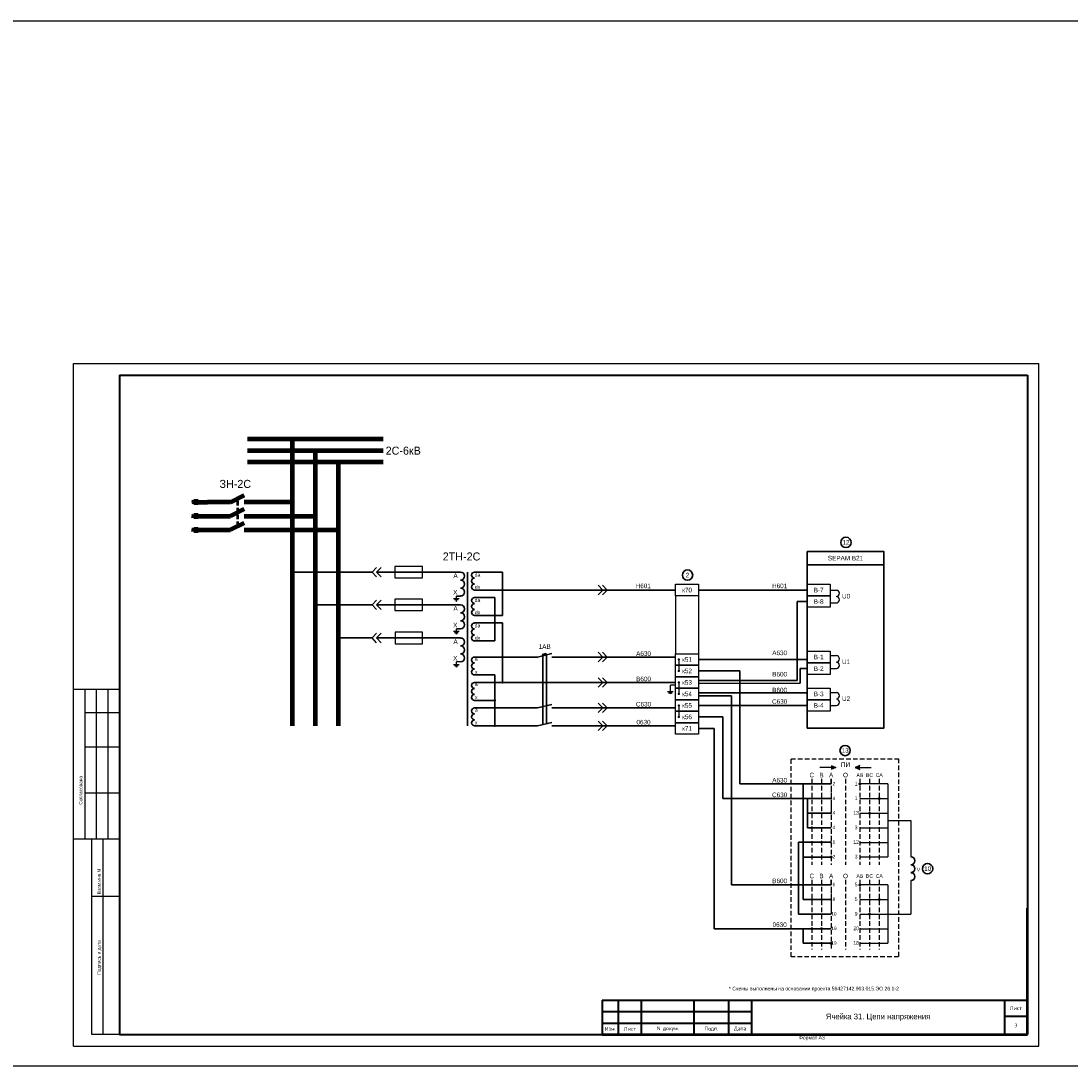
# Model space of a CAD drawing. Header units: millimetres. Extents: x 4897 to 12009, y -3017 to 2708.
# Tile 3 of 86: x 6034 to 6491, y -2478 to -2023. Entities that reach past the tile are written whole.
import ezdxf

# ---------------------------------------------------------------- set-up
doc = ezdxf.new("R2010")
doc.units = ezdxf.units.MM
doc.linetypes.add('JIS_02_2.0', pattern=[3, 2, -1])
doc.layers.add('основная 0.5', color=7, linetype='Continuous', lineweight=50)
doc.styles.add('SIMPLEX', font='txt', dxfattribs={"height": 5})

msp = doc.modelspace()

# ---------------------------------------------------------------- hatches: boundary and pattern name
h = msp.add_hatch(color=256)
h.dxf.hatch_style = 1
h.paths.add_polyline_path([(6386.96, -2348.54), (6388.97, -2347.68), (6386.96, -2346.83)])
h = msp.add_hatch(color=256)
h.dxf.hatch_style = 1
h.paths.add_polyline_path([(6399.46, -2348.54), (6397.46, -2347.68), (6399.46, -2346.83)])

# ---------------------------------------------------------------- linework, layer by layer
for p, q in [((6057.28, -2468.95), (6057.28, -2171.9)), ((6057.28, -2171.9), (6477.29, -2171.9)), ((6057.28, -2468.95), (6057.28, -2171.9)), ((6477.29, -2468.95), (6477.29, -2171.9)), ((6477.29, -2468.95), (6477.29, -2171.9)), ((6187.2, -2262.66), (6189.16, -2260.6)), ((6189.09, -2262.66), (6191.06, -2260.6)), ((6197.09, -2260.16), (6197.09, -2265.16)), ((6209.09, -2260.16), (6197.09, -2260.16)), ((6209.09, -2265.16), (6209.09, -2260.16)), ((6189.16, -2264.72), (6187.2, -2262.66)), ((6191.06, -2264.72), (6189.09, -2262.66)), ((6197.09, -2265.16), (6209.09, -2265.16)), ((6287.56, -2270.47), (6285.6, -2268.41)), ((6285.6, -2272.53), (6287.56, -2270.47)), ((6289.46, -2270.47), (6287.49, -2268.41)), ((6287.49, -2272.53), (6289.46, -2270.47)), ((6386.53, -2270.47), (6389.27, -2270.47)), ((6187.2, -2276.9), (6189.16, -2274.84)), ((6189.09, -2276.9), (6191.06, -2274.84)), ((6197.09, -2274.4), (6197.09, -2279.4)), ((6209.09, -2274.4), (6197.09, -2274.4)), ((6209.09, -2279.4), (6209.09, -2274.4)), ((6222.61, -2274.13), (6225.11, -2274.13)), ((6223.11, -2274.63), (6224.61, -2274.63)), ((6223.61, -2275.13), (6223.86, -2275.38)), ((6223.61, -2275.13), (6224.11, -2275.13)), ((6223.86, -2274.13), (6223.86, -2273.07)), ((6224.11, -2275.13), (6223.86, -2275.38)), ((6319.24, -2272.97), (6319.24, -2298.18)), ((6329.24, -2272.97), (6329.24, -2298.18)), ((6189.16, -2278.96), (6187.2, -2276.9)), ((6191.06, -2278.96), (6189.09, -2276.9)), ((6197.09, -2279.4), (6209.09, -2279.4)), ((6386.53, -2276.1), (6389.27, -2276.1)), ((6187.2, -2291.33), (6189.16, -2289.27)), ((6189.09, -2291.33), (6191.06, -2289.27)), ((6197.15, -2288.83), (6197.15, -2293.83)), ((6209.15, -2288.83), (6197.15, -2288.83)), ((6209.15, -2293.83), (6209.15, -2288.83)), ((6222.61, -2288.38), (6225.11, -2288.38)), ((6223.11, -2288.88), (6224.61, -2288.88)), ((6223.61, -2289.38), (6223.86, -2289.63)), ((6223.61, -2289.38), (6224.11, -2289.38)), ((6223.86, -2288.38), (6223.86, -2287.31)), ((6224.11, -2289.38), (6223.86, -2289.63)), ((6189.16, -2293.39), (6187.2, -2291.33)), ((6191.06, -2293.39), (6189.09, -2291.33)), ((6197.15, -2293.83), (6209.15, -2293.83)), ((6287.56, -2299.61), (6285.6, -2297.55)), ((6289.46, -2299.61), (6287.49, -2297.55)), ((6222.61, -2302.8), (6225.11, -2302.8)), ((6225.7, -2301.74), (6223.86, -2301.74)), ((6223.86, -2302.8), (6223.86, -2301.74)), ((6285.6, -2301.67), (6287.56, -2299.61)), ((6287.49, -2301.67), (6289.46, -2299.61)), ((6320.67, -2300.66), (6320.67, -2305.66)), ((6386.53, -2299.02), (6389.27, -2299.02)), ((6223.11, -2303.3), (6224.61, -2303.3)), ((6223.61, -2303.8), (6223.86, -2304.06)), ((6223.61, -2303.8), (6224.11, -2303.8)), ((6224.11, -2303.8), (6223.86, -2304.06)), ((6386.53, -2304.65), (6389.27, -2304.65)), ((6287.56, -2310.68), (6285.6, -2308.62)), ((6285.6, -2312.74), (6287.56, -2310.68)), ((6289.46, -2310.68), (6287.49, -2308.62)), ((6287.49, -2312.74), (6289.46, -2310.68)), ((6316.98, -2314.64), (6316.98, -2311.89)), ((6319.24, -2311.89), (6316.98, -2311.89)), ((6320.67, -2310.66), (6320.67, -2315.66)), ((6077.28, -2313.72), (6057.28, -2313.72)), ((6062.28, -2378.72), (6062.28, -2313.72)), ((6067.28, -2378.72), (6067.28, -2313.72)), ((6072.28, -2378.72), (6072.28, -2313.72)), ((6315.73, -2314.64), (6318.23, -2314.64)), ((6316.23, -2315.14), (6317.73, -2315.14)), ((6316.73, -2315.36), (6316.98, -2315.61)), ((6316.73, -2315.36), (6317.23, -2315.36)), ((6317.23, -2315.36), (6316.98, -2315.61)), ((6386.53, -2315.05), (6389.27, -2315.05)), ((6287.56, -2321.75), (6285.6, -2319.69)), ((6289.46, -2321.75), (6287.49, -2319.69)), ((6320.67, -2320.68), (6320.67, -2325.68)), ((6386.53, -2320.68), (6389.27, -2320.68)), ((6062.28, -2323.72), (6077.28, -2323.72)), ((6285.6, -2323.82), (6287.56, -2321.75)), ((6287.49, -2323.82), (6289.46, -2321.75)), ((6287.56, -2329.56), (6285.6, -2327.5)), ((6285.6, -2331.62), (6287.56, -2329.56)), ((6289.46, -2329.56), (6287.49, -2327.5)), ((6287.49, -2331.62), (6289.46, -2329.56)), ((6062.28, -2338.72), (6077.28, -2338.72)), ((6388.97, -2347.68), (6382.05, -2347.68)), ((6386.96, -2346.83), (6388.97, -2347.68)), ((6388.97, -2347.68), (6386.96, -2348.54)), ((6399.46, -2346.83), (6397.46, -2347.68)), ((6397.46, -2347.68), (6399.46, -2348.54)), ((6397.46, -2347.68), (6404.38, -2347.68)), ((6386.96, -2354.85), (6386.96, -2352.69)), ((6411.68, -2354.85), (6399.46, -2354.85)), ((6411.68, -2354.85), (6411.68, -2386.62)), ((6062.28, -2358.72), (6077.28, -2358.72)), ((6399.46, -2361.21), (6411.68, -2361.21)), ((6399.46, -2367.56), (6411.68, -2367.56)), ((6411.68, -2370.73), (6421.7, -2370.73)), ((6421.7, -2370.73), (6421.7, -2386.51)), ((6399.46, -2373.91), (6411.68, -2373.91)), ((6057.28, -2378.72), (6077.28, -2378.72)), ((6065.28, -2463.9), (6065.28, -2378.72)), ((6070.15, -2463.9), (6070.15, -2378.72)), ((6399.46, -2380.26), (6411.68, -2380.26)), ((6399.46, -2386.62), (6411.68, -2386.62)), ((6386.96, -2398.78), (6386.96, -2396.62)), ((6411.68, -2398.78), (6399.46, -2398.78)), ((6411.68, -2398.78), (6411.68, -2424.19)), ((6421.7, -2396.92), (6421.7, -2411.48)), ((6065.28, -2403.72), (6077.28, -2403.72)), ((6399.46, -2405.13), (6411.68, -2405.13)), ((6399.46, -2411.48), (6411.68, -2411.48)), ((6411.68, -2411.48), (6421.7, -2411.48)), ((6399.46, -2417.83), (6411.68, -2417.83)), ((6399.46, -2424.19), (6411.68, -2424.19)), ((6077.28, -2463.9), (6065.28, -2463.9)), ((6057.28, -2468.95), (6477.29, -2468.95))]:
    msp.add_line(p, q)
at = {"lineweight": 40}
for p, q in [((6077.28, -2176.9), (6472.38, -2176.9)), ((6472.38, -2176.9), (6472.38, -2463.9)), ((6287.38, -2448.91), (6352.38, -2448.91)), ((6462.38, -2448.9), (6462.38, -2463.9)), ((6287.38, -2453.91), (6352.38, -2453.91)), ((6462.38, -2455.9), (6472.38, -2455.9)), ((6287.38, -2458.91), (6352.38, -2458.91)), ((6077.28, -2463.9), (6472.38, -2463.9))]:
    msp.add_line(p, q, dxfattribs=at)
at = {"linetype": 'Continuous', "lineweight": 40}
msp.add_line((6077.28, -2176.9), (6077.28, -2463.9), dxfattribs=at)
at = {"color": 40, "lineweight": 100, "true_color": 0xf8d731}
for p, q in [((6132.97, -2204.7), (6191.95, -2204.71)), ((6152.45, -2204.7), (6152.45, -2329.56)), ((6125.49, -2232.18), (6131.49, -2229.17)), ((6109.43, -2231.93), (6109.18, -2232.18)), ((6109.43, -2232.43), (6109.18, -2232.18)), ((6109.43, -2231.93), (6109.43, -2232.43)), ((6109.93, -2231.43), (6109.93, -2232.93)), ((6110.43, -2230.93), (6110.43, -2233.43)), ((6110.43, -2232.18), (6115.49, -2232.18)), ((6125.49, -2232.18), (6115.49, -2232.18)), ((6152.45, -2232.18), (6131.49, -2232.18))]:
    msp.add_line(p, q, dxfattribs=at)
at = {"color": 3, "lineweight": 100}
for p, q in [((6132.97, -2209.7), (6191.95, -2209.7)), ((6162.46, -2209.7), (6162.45, -2329.56)), ((6109.43, -2238.05), (6109.18, -2238.3)), ((6109.43, -2238.55), (6109.18, -2238.3)), ((6109.43, -2238.05), (6109.43, -2238.55)), ((6109.93, -2237.55), (6109.93, -2239.05)), ((6110.43, -2237.05), (6110.43, -2239.55)), ((6110.43, -2238.3), (6115.49, -2238.3)), ((6115.49, -2238.3), (6125.49, -2238.3)), ((6131.49, -2235.3), (6125.49, -2238.3)), ((6131.49, -2238.3), (6162.45, -2238.3))]:
    msp.add_line(p, q, dxfattribs=at)
at = {"color": 1, "lineweight": 100}
for p, q in [((6132.97, -2214.7), (6191.95, -2214.71)), ((6172.45, -2214.7), (6172.45, -2329.56)), ((6109.93, -2243.55), (6109.93, -2245.05)), ((6110.43, -2243.05), (6110.43, -2245.55)), ((6131.49, -2241.3), (6125.49, -2244.32)), ((6109.43, -2244.05), (6109.18, -2244.3)), ((6109.43, -2244.55), (6109.18, -2244.3)), ((6109.43, -2244.05), (6109.43, -2244.55)), ((6110.43, -2244.3), (6115.49, -2244.3)), ((6115.49, -2244.3), (6125.49, -2244.3)), ((6131.49, -2244.3), (6172.46, -2244.3))]:
    msp.add_line(p, q, dxfattribs=at)
at = {"linetype": 'JIS_02_2.0', "lineweight": 50}
msp.add_line((6128.77, -2242.67), (6128.77, -2230.82), dxfattribs=at)
at = {"color": 40, "lineweight": 30, "true_color": 0xf8d731}
for p, q in [((6187.2, -2262.66), (6152.45, -2262.66)), ((6189.09, -2262.66), (6223.86, -2262.66)), ((6233.22, -2262.66), (6243.93, -2262.66)), ((6233.22, -2299.61), (6259.11, -2299.61)), ((6265.46, -2299.61), (6319.24, -2299.61)), ((6329.24, -2300.68), (6376.53, -2300.68)), ((6329.24, -2305.68), (6347.24, -2305.68)), ((6347.24, -2305.68), (6347.24, -2354.85)), ((6386.96, -2354.85), (6347.24, -2354.85)), ((6374.74, -2405.13), (6374.74, -2354.85)), ((6386.96, -2386.64), (6374.74, -2386.64)), ((6386.97, -2405.13), (6374.74, -2405.13))]:
    msp.add_line(p, q, dxfattribs=at)
at = {"lineweight": 30}
for p, q in [((6225.7, -2262.66), (6223.86, -2262.66)), ((6233.22, -2262.66), (6231.81, -2262.66)), ((6243.93, -2281.54), (6243.93, -2262.66)), ((6233.22, -2270.47), (6231.81, -2270.47)), ((6233.22, -2270.47), (6319.24, -2270.47)), ((6329.24, -2270.47), (6376.53, -2270.47)), ((6225.7, -2273.07), (6223.86, -2273.07)), ((6233.22, -2273.73), (6231.81, -2273.73)), ((6240.62, -2292.61), (6240.62, -2273.73)), ((6225.7, -2276.91), (6223.86, -2276.91)), ((6233.22, -2281.54), (6231.81, -2281.54)), ((6233.22, -2284.8), (6231.81, -2284.8)), ((6233.22, -2281.54), (6243.93, -2281.54)), ((6243.93, -2284.8), (6243.93, -2310.68)), ((6225.7, -2287.31), (6223.86, -2287.31)), ((6225.7, -2291.33), (6223.86, -2291.33)), ((6233.22, -2292.61), (6231.81, -2292.61)), ((6233.22, -2292.61), (6240.62, -2292.61)), ((6259.11, -2299.61), (6265.46, -2298.09)), ((6261.28, -2298.45), (6262.98, -2298.03)), ((6261.28, -2298.45), (6261.43, -2299.05)), ((6262.98, -2298.03), (6263.13, -2298.65)), ((6233.22, -2299.61), (6231.81, -2299.61)), ((6261.43, -2299.05), (6261.43, -2329)), ((6263.13, -2298.65), (6263.13, -2328.6)), ((6233.22, -2307.42), (6231.81, -2307.42)), ((6233.22, -2307.42), (6240.62, -2307.42)), ((6240.62, -2329.56), (6240.62, -2307.42)), ((6233.22, -2310.68), (6231.81, -2310.68)), ((6233.22, -2318.49), (6231.81, -2318.49)), ((6233.22, -2318.49), (6240.62, -2318.49)), ((6259.11, -2321.75), (6265.46, -2320.23)), ((6233.22, -2321.75), (6231.81, -2321.75)), ((6233.22, -2329.56), (6231.81, -2329.56)), ((6233.22, -2329.56), (6259.11, -2329.56)), ((6259.11, -2329.56), (6265.46, -2328.04)), ((6265.46, -2329.56), (6319.24, -2329.56)), ((6329.24, -2330.68), (6336.1, -2330.68)), ((6336.1, -2330.68), (6336.1, -2417.83)), ((6386.96, -2417.83), (6336.1, -2417.83)), ((6374.74, -2424.19), (6374.74, -2417.83)), ((6386.97, -2424.19), (6374.74, -2424.19))]:
    msp.add_line(p, q, dxfattribs=at)
at = {"color": 3, "lineweight": 30}
for p, q in [((6233.22, -2273.73), (6240.62, -2273.73)), ((6372.22, -2309.79), (6372.22, -2275.47)), ((6372.22, -2275.47), (6376.53, -2275.47)), ((6187.2, -2276.9), (6162.45, -2276.9)), ((6189.09, -2276.9), (6223.86, -2276.91)), ((6376.53, -2304.65), (6373.53, -2304.65)), ((6373.53, -2304.65), (6373.53, -2311.06)), ((6233.22, -2310.68), (6319.24, -2310.68)), ((6329.24, -2309.88), (6372.22, -2309.79)), ((6329.24, -2311.15), (6373.53, -2311.06)), ((6329.24, -2315.24), (6376.53, -2315.24)), ((6329.24, -2316.51), (6343.53, -2316.51)), ((6343.53, -2316.51), (6343.53, -2398.78)), ((6372.69, -2398.78), (6372.69, -2380.2)), ((6386.96, -2380.2), (6372.69, -2380.2)), ((6386.96, -2398.78), (6343.53, -2398.78)), ((6372.69, -2398.78), (6372.69, -2411.48)), ((6386.97, -2411.48), (6372.69, -2411.48))]:
    msp.add_line(p, q, dxfattribs=at)
at = {"color": 1, "lineweight": 30}
for p, q in [((6233.22, -2284.8), (6243.93, -2284.8)), ((6187.2, -2291.33), (6172.45, -2291.33)), ((6189.09, -2291.33), (6223.86, -2291.33)), ((6376.53, -2320.68), (6329.24, -2320.68)), ((6233.22, -2321.75), (6259.11, -2321.75)), ((6265.46, -2321.75), (6319.24, -2321.75)), ((6329.24, -2325.68), (6339.81, -2325.68)), ((6339.81, -2325.68), (6339.81, -2361.21)), ((6386.96, -2361.21), (6339.81, -2361.21)), ((6376.64, -2373.92), (6376.64, -2361.21)), ((6386.96, -2367.61), (6376.64, -2367.61)), ((6386.96, -2373.92), (6376.64, -2373.92))]:
    msp.add_line(p, q, dxfattribs=at)
at = {"linetype": 'Continuous'}
for p, q in [((6077.28, -2322.9), (6077.28, -2342.9)), ((6077.28, -2362.9), (6077.28, -2382.9))]:
    msp.add_line(p, q, dxfattribs=at)
at = {"linetype": 'JIS_02_2.0'}
for p, q in [((6378.54, -2352.69), (6378.54, -2390.06)), ((6382.75, -2352.69), (6382.75, -2390.06)), ((6386.96, -2352.69), (6386.96, -2361.49)), ((6386.96, -2352.69), (6386.96, -2366.26)), ((6393.21, -2352.69), (6393.21, -2390.06)), ((6399.46, -2352.69), (6399.46, -2390.06)), ((6403.67, -2352.69), (6403.67, -2390.06)), ((6407.88, -2352.69), (6407.88, -2390.06)), ((6386.96, -2356.49), (6386.96, -2390.06)), ((6378.54, -2396.62), (6378.54, -2426.82)), ((6382.75, -2396.62), (6382.75, -2426.82)), ((6386.96, -2396.62), (6386.96, -2405.41)), ((6386.96, -2396.62), (6386.96, -2410.18)), ((6393.21, -2396.62), (6393.21, -2426.82)), ((6399.46, -2396.62), (6399.46, -2426.82)), ((6403.67, -2396.62), (6403.67, -2426.82)), ((6407.88, -2396.62), (6407.88, -2426.82)), ((6386.96, -2400.41), (6386.96, -2426.82))]:
    msp.add_line(p, q, dxfattribs=at)
for points in [[(5136.09, -2022.85), (8897.92, -2022.85), (8897.92, -2477.58), (5136.09, -2477.58)], [(6329.24, -2272.97), (6319.24, -2272.97), (6319.24, -2267.97), (6329.24, -2267.97)], [(6386.53, -2272.97), (6376.53, -2272.97), (6376.53, -2267.97), (6386.53, -2267.97)], [(6386.53, -2277.97), (6376.53, -2277.97), (6376.53, -2272.97), (6386.53, -2272.97)], [(6329.24, -2303.18), (6319.24, -2303.18), (6319.24, -2298.18), (6329.24, -2298.18)], [(6386.53, -2302.11), (6376.53, -2302.11), (6376.53, -2297.11), (6386.53, -2297.11)], [(6386.53, -2307.15), (6376.53, -2307.15), (6376.53, -2302.15), (6386.53, -2302.15)], [(6329.24, -2308.18), (6319.24, -2308.18), (6319.24, -2303.18), (6329.24, -2303.18)], [(6329.24, -2313.18), (6319.24, -2313.18), (6319.24, -2308.18), (6329.24, -2308.18)], [(6329.24, -2318.18), (6319.24, -2318.18), (6319.24, -2313.18), (6329.24, -2313.18)], [(6386.53, -2318.18), (6376.53, -2318.18), (6376.53, -2313.18), (6386.53, -2313.18)], [(6329.24, -2323.18), (6319.24, -2323.18), (6319.24, -2318.18), (6329.24, -2318.18)], [(6386.53, -2323.18), (6376.53, -2323.18), (6376.53, -2318.18), (6386.53, -2318.18)], [(6329.24, -2328.18), (6319.24, -2328.18), (6319.24, -2323.18), (6329.24, -2323.18)], [(6329.24, -2333.18), (6319.24, -2333.18), (6319.24, -2328.18), (6329.24, -2328.18)]]:
    msp.add_lwpolyline(points, close=True)
at = {"color": 2, "lineweight": 100, "const_width": 0.45}
for points in [[(6152.73, -2232.18, 1), (6152.18, -2232.18, 1)], [(6152.73, -2262.66, 1), (6152.18, -2262.66, 1)]]:
    msp.add_lwpolyline(points, format="xyb", close=True, dxfattribs=at)
at = {"color": 3, "lineweight": 50, "const_width": 0.45}
for points in [[(6162.73, -2238.3, 1), (6162.18, -2238.3, 1)], [(6162.73, -2276.9, 1), (6162.18, -2276.9, 1)]]:
    msp.add_lwpolyline(points, format="xyb", close=True, dxfattribs=at)
at = {"color": 1, "lineweight": 100, "const_width": 0.45}
for points in [[(6172.73, -2244.3, 1), (6172.18, -2244.3, 1)], [(6172.73, -2291.33, 1), (6172.18, -2291.33, 1)]]:
    msp.add_lwpolyline(points, format="xyb", close=True, dxfattribs=at)
at = {"lineweight": 30}
msp.add_lwpolyline([(6376.53, -2253.75), (6376.53, -2253.75), (6409.9, -2253.75), (6409.9, -2259.44), (6376.53, -2259.44), (6376.53, -2253.75)], dxfattribs=at)
msp.add_lwpolyline([(6376.53, -2259.44), (6409.9, -2259.44), (6409.9, -2330.54), (6376.53, -2330.54)], close=True, dxfattribs=at)
at = {"const_width": 0.75}
msp.add_lwpolyline([(6228.75, -2329.56), (6228.75, -2262.66)], dxfattribs=at)
for points, const_width in [([(6320.67, -2300.39, 1), (6320.67, -2300.94, 1)], 0.45), ([(6320.67, -2305.39, 1), (6320.67, -2305.94, 1)], 0.45), ([(6320.67, -2310.39, 1), (6320.67, -2310.94, 1)], 0.45), ([(6320.67, -2315.39, 1), (6320.67, -2315.94, 1)], 0.45), ([(6320.67, -2320.41, 1), (6320.67, -2320.96, 1)], 0.45), ([(6320.67, -2325.41, 1), (6320.67, -2325.96, 1)], 0.45), ([(6399.08, -2354.85, -1), (6399.83, -2354.85, -1)], 0.5), ([(6407.51, -2361.21, -1), (6408.26, -2361.21, -1)], 0.5), ([(6403.29, -2367.56, -1), (6404.04, -2367.56, -1)], 0.5), ([(6378.17, -2373.92, -1), (6378.92, -2373.92, -1)], 0.5), ([(6382.38, -2380.2, -1), (6383.13, -2380.2, -1)], 0.5), ([(6386.59, -2386.64, -1), (6387.34, -2386.64, -1)], 0.5), ([(6399.08, -2398.78, -1), (6399.83, -2398.78, -1)], 0.5), ([(6407.51, -2405.13, -1), (6408.26, -2405.13, -1)], 0.5), ([(6403.29, -2411.48, -1), (6404.04, -2411.48, -1)], 0.5), ([(6378.17, -2417.83, -1), (6378.92, -2417.83, -1)], 0.5), ([(6382.38, -2417.83, -1), (6383.13, -2417.83, -1)], 0.5), ([(6386.59, -2424.19, -1), (6387.34, -2424.19, -1)], 0.5)]:
    msp.add_lwpolyline(points, format="xyb", close=True, dxfattribs=dict(const_width=const_width))
at = {"lineweight": 50, "const_width": 0.45}
for points in [[(6243.93, -2310.41, 1), (6243.93, -2310.96, 1)], [(6240.62, -2318.21, 1), (6240.62, -2318.76, 1)], [(6240.62, -2329.29, 1), (6240.62, -2329.84, 1)]]:
    msp.add_lwpolyline(points, format="xyb", close=True, dxfattribs=at)
at = {"linetype": 'JIS_02_2.0'}
msp.add_lwpolyline([(6369.49, -2343.87), (6416.32, -2343.87), (6416.32, -2430.09), (6369.49, -2430.09)], close=True, dxfattribs=at)
at = {"color": 40, "lineweight": 30, "true_color": 0xf8d731, "const_width": 0.321}
for points in [[(6374.93, -2354.85, 1), (6374.54, -2354.85, 1)], [(6374.93, -2386.64, 1), (6374.54, -2386.64, 1)]]:
    msp.add_lwpolyline(points, format="xyb", close=True, dxfattribs=at)
at = {"color": 1, "lineweight": 30, "const_width": 0.321}
for points in [[(6376.84, -2361.21, 1), (6376.44, -2361.21, 1)], [(6376.84, -2367.61, 1), (6376.44, -2367.61, 1)]]:
    msp.add_lwpolyline(points, format="xyb", close=True, dxfattribs=at)
at = {"color": 3, "lineweight": 30, "const_width": 0.321}
msp.add_lwpolyline([(6372.89, -2398.78, 1), (6372.5, -2398.78, 1)], format="xyb", close=True, dxfattribs=at)
at = {"lineweight": 30, "const_width": 0.321}
msp.add_lwpolyline([(6374.93, -2417.83, 1), (6374.54, -2417.83, 1)], format="xyb", close=True, dxfattribs=at)
at = {"lineweight": 30}
for centre in [(6393.42, -2249.74), (6324.45, -2263.95), (6393.06, -2340.3), (6428.96, -2391.71)]:
    msp.add_circle(centre, 2.25, dxfattribs=at)
for centre, radius, start, end in [((6225.7, -2264.4), 1.73, 270, 90), ((6225.7, -2267.87), 1.73, 270, 90), ((6231.81, -2263.96), 1.3, 90, 270), ((6231.81, -2266.56), 1.3, 90, 270), ((6225.7, -2271.33), 1.73, 270, 90), ((6231.81, -2269.17), 1.3, 90, 270), ((6231.81, -2275.03), 1.3, 90, 270), ((6225.7, -2278.64), 1.73, 270, 90), ((6231.81, -2277.64), 1.3, 90, 270), ((6231.81, -2280.24), 1.3, 90, 270), ((6225.7, -2282.11), 1.73, 270, 90), ((6225.7, -2285.58), 1.73, 270, 90), ((6231.81, -2286.11), 1.3, 90, 270), ((6231.81, -2288.71), 1.3, 90, 270), ((6225.7, -2293.07), 1.73, 270, 90), ((6231.81, -2291.31), 1.3, 90, 270), ((6225.7, -2296.54), 1.73, 270, 90), ((6225.7, -2300.01), 1.73, 270, 90), ((6231.81, -2300.91), 1.3, 90, 270), ((6231.81, -2303.51), 1.3, 90, 270), ((6231.81, -2306.12), 1.3, 90, 270), ((6231.81, -2311.98), 1.3, 90, 270), ((6231.81, -2314.59), 1.3, 90, 270), ((6231.81, -2317.19), 1.3, 90, 270), ((6231.81, -2323.06), 1.3, 90, 270), ((6231.81, -2325.66), 1.3, 90, 270), ((6231.81, -2328.26), 1.3, 90, 270), ((6421.7, -2388.24), 1.73, 270, 90), ((6421.7, -2391.71), 1.73, 270, 90), ((6421.7, -2395.18), 1.73, 270, 90)]:
    msp.add_arc(centre, radius, start, end, dxfattribs=at)
at = {"linetype": 'Continuous', "lineweight": 25, "ltscale": 4.8}
for centre, radius, start, end in [((6389.18, -2271.88), 1.42, 273.4009, 86.5991), ((6389.18, -2274.7), 1.4, 273.5487, 86.4513), ((6389.18, -2300.43), 1.42, 273.4009, 86.5991), ((6389.18, -2303.25), 1.4, 273.5487, 86.4513), ((6389.18, -2316.46), 1.42, 273.4009, 86.5991), ((6389.18, -2319.28), 1.4, 273.5487, 86.4513)]:
    msp.add_arc(centre, radius, start, end, dxfattribs=at)
at = {"layer": 'основная 0.5', "color": 0}
for p, q in [((6472.38, -2463.9), (6472.38, -2408.9)), ((6287.38, -2463.9), (6472.38, -2463.9))]:
    msp.add_line(p, q, dxfattribs=at)
at = {"layer": 'основная 0.5', "lineweight": 40}
for p, q in [((6287.38, -2448.91), (6287.38, -2463.9)), ((6294.38, -2463.9), (6294.38, -2448.91)), ((6304.38, -2463.9), (6304.38, -2448.91)), ((6327.38, -2463.9), (6327.38, -2448.91)), ((6342.38, -2463.9), (6342.38, -2448.91)), ((6352.38, -2463.9), (6352.38, -2448.9)), ((6352.38, -2448.9), (6472.38, -2448.9))]:
    msp.add_line(p, q, dxfattribs=at)

# ---------------------------------------------------------------- texts
at = {"linetype": 'Continuous', "style": 'SIMPLEX'}
for s, p in [('Согласовано', (6061.11, -2363.84)), ('Взам.инв.N', (6069.11, -2402.84)), ('Подпись и дата', (6069.11, -2437.84))]:
    msp.add_text(s, height=1.5, rotation=90, dxfattribs=at).set_placement(p)
at = {"style": 'SIMPLEX'}
for s, insert, char_height, width, attachment_point in [('2С-6кВ', (6208.39, -2209.84), 3.5, 13.1063, 6), ('ЗН-2С', (6134.52, -2224.31), 3.5, 13.1063, 6), ('12', (6393.42, -2249.74), 2, 4.3874, 5), ('2ТН-2С', (6234.3, -2255.88), 3.5, 13.1063, 6), ('SEPAM B21', (6393.21, -2256.6), 2, 33.3675, 5), ('da', (6233.05, -2263.82), 1.6, 3.0307, 5), ('2', (6324.45, -2263.95), 2, 4.3874, 5), ('dx', (6233.05, -2269.12), 1.6, 3.0307, 5), ('Н601', (6305.19, -2268.67), 2, 4.3874, 5), ('Н601', (6364.56, -2268.67), 2, 4.3874, 5), ('B-7', (6381.53, -2270.47), 2, 9.9995, 5), ('da', (6233.05, -2274.89), 1.6, 3.0307, 5), ('B-8', (6381.53, -2275.47), 2, 9.9995, 5), ('U0', (6393.46, -2273.15), 2, 4.3874, 5), ('dx', (6233.05, -2280.19), 1.6, 3.0307, 5), ('da', (6233.05, -2285.96), 1.6, 3.0307, 5), ('dx', (6233.05, -2291.27), 1.6, 3.0307, 5), ('1АВ', (6262.29, -2295.06), 2, 4.3874, 5), ('A630', (6305.32, -2298.14), 2, 4.3874, 5), ('a', (6232.48, -2300.4), 1.6, 3.0307, 5), ('x', (6232.49, -2306.07), 1.6, 2.6333, 5), ('a', (6232.48, -2311.47), 1.6, 3.0307, 5), ('B600', (6305.32, -2309.16), 2, 4.3874, 5), ('x', (6232.49, -2317.14), 1.6, 2.6333, 5), ('C630', (6305.32, -2320.16), 2, 4.3874, 5), ('a', (6232.48, -2322.54), 1.6, 3.0307, 5), ('x', (6232.49, -2328.22), 1.6, 2.6333, 5), ('0630', (6305.32, -2327.97), 2, 4.3874, 5), ('13', (6393.06, -2340.3), 2, 4.3874, 5), ('ПИ', (6393.22, -2346.46), 2, 5, 5), ('C', (6378.54, -2350.98), 2, 2.6019, 5), ('B', (6382.75, -2350.98), 2, 2.6019, 5), ('A', (6386.96, -2350.98), 2, 2.6019, 5), ('О', (6393.21, -2350.98), 2, 2.6019, 5), ('2', (6388.73, -2354.71), 1.5, 1.0281, 6), ('4', (6388.73, -2361.06), 1.5, 1.0281, 6), ('14', (6388.73, -2367.41), 1.5, 1.0281, 6), ('4', (6388.73, -2373.77), 1.5, 1.0281, 6), ('11', (6388.73, -2380.12), 1.5, 1.0281, 6), ('2', (6388.73, -2386.47), 1.5, 1.0281, 6), ('C', (6378.54, -2394.91), 2, 2.6019, 5), ('B', (6382.75, -2394.91), 2, 2.6019, 5), ('A', (6386.96, -2394.91), 2, 2.6019, 5), ('О', (6393.21, -2394.91), 2, 2.6019, 5), ('10', (6428.96, -2391.71), 2, 4.3874, 5), ('6', (6388.73, -2398.63), 1.5, 1.0281, 6), ('8', (6388.73, -2404.98), 1.5, 1.0281, 6), ('10', (6389.3, -2411.34), 1.5, 1.0281, 6), ('19', (6389.33, -2417.69), 1.5, 1.0281, 6), ('19', (6389.32, -2424.04), 1.5, 1.0281, 6)]:
    msp.add_mtext(s, dxfattribs=dict(at, insert=insert, char_height=char_height, width=width, attachment_point=attachment_point))
at = {"char_height": 2, "attachment_point": 5, "rotation": 0, "style": 'SIMPLEX'}
for s, insert, width in [('A', (6223.5, -2264.21), 4.2032), ('X', (6223.39, -2271.48), 4.2032), ('к70', (6324.24, -2270.47), 9.9995), ('A', (6223.5, -2278.45), 4.2032), ('X', (6223.39, -2285.72), 4.2032), ('A', (6223.5, -2292.88), 4.2032), ('B-1', (6381.53, -2299.61), 9.9995), ('X', (6223.39, -2300.15), 4.2032), ('к51', (6324.24, -2300.68), 9.9995), ('U1', (6393.46, -2301.7), 4.1421), ('к52', (6324.24, -2305.68), 9.9995), ('B-2', (6381.53, -2304.65), 9.9995), ('к53', (6324.24, -2310.68), 9.9995), ('к54', (6324.24, -2315.68), 9.9995), ('B-3', (6381.53, -2315.68), 9.9995), ('U2', (6393.46, -2317.73), 4.1421), ('к55', (6324.24, -2320.68), 9.9995), ('B-4', (6381.53, -2320.68), 9.9995), ('к56', (6324.24, -2325.68), 9.9995), ('к71', (6324.24, -2330.68), 9.9995)]:
    msp.add_mtext(s, dxfattribs=dict(at, insert=insert, width=width))
at = {"color": 7, "attachment_point": 5, "style": 'SIMPLEX'}
for s, insert, char_height, width in [('A630', (6364.56, -2297.81), 2, 4.7461), ('B600', (6364.56, -2307.09), 2, 5.6067), ('B600', (6364.56, -2313.99), 2, 5.6067), ('C630', (6364.56, -2318.97), 2, 5.6067), ('A630', (6364.56, -2353.23), 2, 4.7461), ('AB', (6399.45, -2350.99), 1.6, 2.0331), ('BC', (6403.66, -2350.99), 1.6, 2.0331), ('CA', (6407.87, -2350.99), 1.6, 2.0331), ('1', (6397.83, -2354.72), 1.6, 2.179), ('C630', (6364.56, -2359.6), 2, 4.7461), ('1', (6397.83, -2361.07), 1.6, 2.179), ('13', (6397.83, -2367.42), 1.6, 2.179), ('3', (6397.83, -2373.78), 1.6, 2.179), ('12', (6397.83, -2380.13), 1.6, 2.179), ('AB', (6399.45, -2394.91), 1.6, 2.0331), ('BC', (6403.66, -2394.91), 1.6, 2.0331), ('CA', (6407.87, -2394.91), 1.6, 2.0331), ('V', (6424.96, -2392.1), 1.6, 3.115), ('B600', (6364.56, -2397.04), 2, 4.7461), ('5', (6397.83, -2398.64), 1.6, 2.179), ('5', (6397.83, -2404.99), 1.6, 2.179), ('9', (6397.83, -2411.35), 1.6, 2.179), ('0630', (6364.56, -2416.11), 2, 5.5273), ('20', (6397.83, -2417.7), 1.6, 2.179), ('18', (6397.83, -2424.05), 1.6, 1.9685)]:
    msp.add_mtext(s, dxfattribs=dict(at, insert=insert, char_height=char_height, width=width))
at = {"lineweight": 30, "insert": (6397.83, -2386.48), "char_height": 1.6, "width": 2.179, "attachment_point": 5, "style": 'SIMPLEX'}
msp.add_mtext('3', dxfattribs=at)
at = {"lineweight": 35, "attachment_point": 5, "line_spacing_factor": 0.8, "style": 'SIMPLEX'}
for s, insert, char_height, width in [('\\pi-4.8,l6.4,t6.4;*^IСхемы выполнены на основании проекта 59427142.903.015.ЭО.26.1-2', (6378.66, -2444.14), 1.6, 185), ('{\\Fromans|c204;Лист}', (6467.38, -2452.4), 1.6, 10), ('Ячейка 31. Цепи напряжения', (6407.38, -2456.4), 2.5, 110), ('{\\Fromans|c204;Изм.}', (6290.88, -2461.41), 1.6, 7), ('{\\Fromans|c204;Лист}', (6299.38, -2461.41), 1.6, 10), ('{\\Fromans|c0;N \\Fromans|c204;докум.}', (6315.88, -2461.41), 1.6, 23), ('{\\Fromans|c204;Подп.}', (6334.88, -2461.41), 1.6, 15), ('{\\Fromans|c204;Дата}', (6347.38, -2461.41), 1.6, 10), ('{\\Fromans|c204;3}', (6467.38, -2459.9), 1.6, 10)]:
    msp.add_mtext(s, dxfattribs=dict(at, insert=insert, char_height=char_height, width=width))
at = {"lineweight": 30, "insert": (6372.97, -2464.43), "char_height": 1.6, "attachment_point": 1, "style": 'SIMPLEX'}
msp.add_mtext_dynamic_manual_height_columns('Формат А3', width=45.8537, gutter_width=12.5, heights=[0], dxfattribs=at)

doc.saveas('drawing.dxf')
